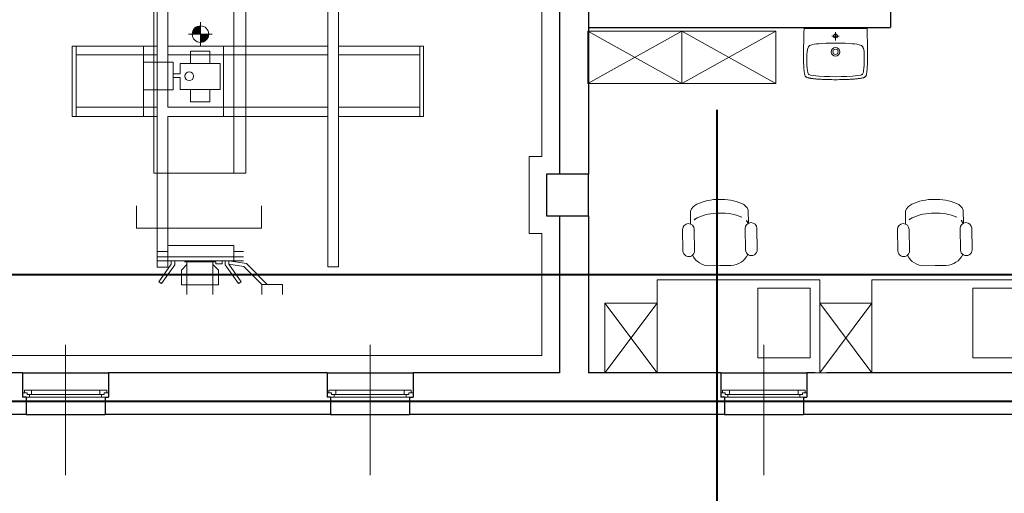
# Model space of a CAD drawing. Header units: millimetres. Extents: x 6612729504 to 6612744462, y 5733542327 to 5733549367.
# Tile 7 of 109: x 6612733059 to 6612733906, y 5733544045 to 5733544453. Entities that reach past the tile are written whole.
import ezdxf

# ---------------------------------------------------------------- set-up
doc = ezdxf.new("R2010")
doc.units = ezdxf.units.MM
doc.header["$MEASUREMENT"] = 0
for name, color, linetype in [('!!!!_SCIANY GRUBE', 7, 'Continuous'), ('_A TECHN._wyposazenie sanitariaty', 7, 'Continuous'), ('_ATECHN-MEBLE', 7, 'Continuous'), ('A_Stolarka_okna', 7, 'Continuous'), ('inw_STOLARKAOKIENNA', 7, 'Continuous'), ('inw_słupy STAL', 7, 'Continuous'), ('inw_WIDOK', 7, 'Continuous')]:
    doc.layers.add(name, color=color, linetype=linetype)

msp = doc.modelspace()

# ---------------------------------------------------------------- hatches: boundary and pattern name
at = {"layer": '_ATECHN-MEBLE', "linetype": 'Continuous', "lineweight": 30}
for points in [[(6612733214.524653, 5733544447.329898, 0.4142135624), (6612733207.427209, 5733544440.232454), (6612733214.524653, 5733544440.232454)], [(6612733221.622097, 5733544440.232454), (6612733214.524653, 5733544440.232454), (6612733214.524653, 5733544433.13501, 0.4142135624)]]:
    msp.add_hatch(color=252, dxfattribs=at).paths.add_polyline_path(points)

# ---------------------------------------------------------------- linework, layer by layer
at = {"layer": '!!!!_SCIANY GRUBE', "color": 252, "lineweight": 30}
for p, q in [((6612733808.480913, 5733544547.844683), (6612733808.480913, 5733544446.09392)), ((6612733523.516481, 5733544481.784864), (6612733523.516481, 5733544319.844682)), ((6612733548.516481, 5733544481.784864), (6612733548.516481, 5733544319.844682)), ((6612733548.516481, 5733544466.903114), (6612733548.516481, 5733544319.844682)), ((6612733548.516481, 5733544445.903114), (6612733808.480913, 5733544445.903114)), ((6612733523.516481, 5733544283.844682), (6612733523.516481, 5733544148.844682)), ((6612733523.516481, 5733544283.844682), (6612733523.516481, 5733544148.844682)), ((6612733548.516481, 5733544283.844682), (6612733548.516481, 5733544148.844682)), ((6612733548.516481, 5733544283.844682), (6612733548.516481, 5733544148.844682)), ((6612733061.51648, 5733544148.844682), (6612732962.51648, 5733544148.844682)), ((6612733061.51648, 5733544148.844682), (6612733061.51648, 5733544127.902629)), ((6612733323.51648, 5733544148.844682), (6612733135.51648, 5733544148.844682)), ((6612733168.51648, 5733544148.844682), (6612733135.51648, 5733544148.844682)), ((6612733135.51648, 5733544148.844682), (6612733135.51648, 5733544127.902629)), ((6612733323.51648, 5733544148.844682), (6612733323.51648, 5733544127.902629)), ((6612733523.516481, 5733544148.844682), (6612733397.51648, 5733544148.844682)), ((6612733397.51648, 5733544148.844682), (6612733397.51648, 5733544127.902629)), ((6612733523.516481, 5733544148.844682), (6612733510.891697, 5733544148.844682)), ((6612733662.516481, 5733544148.844682), (6612733548.516481, 5733544148.844682)), ((6612733662.516481, 5733544148.844682), (6612733548.516481, 5733544148.844682)), ((6612733662.516481, 5733544148.844682), (6612733662.516481, 5733544127.902629)), ((6612733662.516481, 5733544148.844682), (6612733662.516481, 5733544127.902629)), ((6612733743.097687, 5733544148.844682), (6612733736.516481, 5733544148.844682)), ((6612733743.097687, 5733544148.844682), (6612733736.516481, 5733544148.844682)), ((6612733736.516481, 5733544148.844682), (6612733736.516481, 5733544127.902629)), ((6612733743.516481, 5733544148.844682), (6612733736.516481, 5733544148.844682)), ((6612733743.516481, 5733544148.844682), (6612733736.516481, 5733544148.844682)), ((6612733736.516481, 5733544148.844682), (6612733736.516481, 5733544127.902629)), ((6612733924.516481, 5733544148.844682), (6612733753.516481, 5733544148.844682)), ((6612733064.51648, 5733544127.902629), (6612733061.51648, 5733544127.902629)), ((6612733064.51648, 5733544127.902629), (6612733064.51648, 5733544112.844682)), ((6612733132.51648, 5733544127.902629), (6612733132.51648, 5733544112.844682)), ((6612733132.51648, 5733544127.902629), (6612733135.51648, 5733544127.902629)), ((6612733326.51648, 5733544127.902629), (6612733323.51648, 5733544127.902629)), ((6612733326.51648, 5733544127.902629), (6612733326.51648, 5733544112.844682)), ((6612733394.51648, 5733544127.902629), (6612733394.51648, 5733544112.844682)), ((6612733394.51648, 5733544127.902629), (6612733397.51648, 5733544127.902629)), ((6612733665.516481, 5733544127.902629), (6612733662.516481, 5733544127.902629)), ((6612733665.516481, 5733544127.902629), (6612733662.516481, 5733544127.902629)), ((6612733665.516481, 5733544127.902629), (6612733665.516481, 5733544112.844682)), ((6612733665.516481, 5733544127.902629), (6612733665.516481, 5733544112.844682)), ((6612733733.516481, 5733544127.902629), (6612733733.516481, 5733544112.844682)), ((6612733733.516481, 5733544127.902629), (6612733736.516481, 5733544127.902629)), ((6612733733.516481, 5733544127.902629), (6612733733.516481, 5733544112.844682)), ((6612733733.516481, 5733544127.902629), (6612733736.516481, 5733544127.902629)), ((6612733064.51648, 5733544112.844682), (6612732912.51648, 5733544112.844682)), ((6612733326.51648, 5733544112.844682), (6612733132.51648, 5733544112.844682)), ((6612733665.516481, 5733544112.844682), (6612733394.51648, 5733544112.844682)), ((6612733665.516481, 5733544112.844682), (6612733510.891697, 5733544112.844682)), ((6612733743.097687, 5733544112.844682), (6612733733.516481, 5733544112.844682)), ((6612733927.516481, 5733544112.844682), (6612733733.516481, 5733544112.844682))]:
    msp.add_line(p, q, dxfattribs=at)
at = {"layer": '!!!!_SCIANY GRUBE', "color": 252, "lineweight": 30, "flags": 128}
msp.add_lwpolyline([(6612733512.516481, 5733544283.844682), (6612733548.516481, 5733544283.844682), (6612733548.516481, 5733544319.844682), (6612733512.516481, 5733544319.844682)], close=True, dxfattribs=at)
msp.add_lwpolyline([(6612733512.516481, 5733544283.844682), (6612733548.516481, 5733544283.844682), (6612733548.516481, 5733544319.844682), (6612733512.516481, 5733544319.844682)], close=True, dxfattribs=at)
msp.add_lwpolyline([(6612733512.516481, 5733544283.844682), (6612733548.516481, 5733544283.844682), (6612733548.516481, 5733544319.844682), (6612733512.516481, 5733544319.844682)], close=True, dxfattribs=at)
at = {"layer": '_A TECHN._wyposazenie sanitariaty', "color": 252, "lineweight": 18, "flags": 128}
for points in [[(6612733788.318462, 5733544445.033222), (6612733734.049012, 5733544445.033222), (6612733733.918557, 5733544440.963071), (6612733733.840169, 5733544437.649332), (6612733733.788102, 5733544434.8577), (6612733733.762068, 5733544432.483469), (6612733733.736034, 5733544430.422216), (6612733733.709714, 5733544428.569807), (6612733733.709714, 5733544426.89992), (6612733733.683681, 5733544425.386523), (6612733733.683681, 5733544421.525215), (6612733733.657646, 5733544420.429217), (6612733733.657646, 5733544419.385574), (6612733733.683681, 5733544418.394285), (6612733733.683681, 5733544416.567909), (6612733733.709714, 5733544416.15051)], [(6612733761.170664, 5733544434.879373), (6612733761.170664, 5733544442.014879)], [(6612733788.318348, 5733544445.033222), (6612733788.448804, 5733544440.963071), (6612733788.527191, 5733544437.649332), (6612733788.579259, 5733544434.8577), (6612733788.605293, 5733544432.483469), (6612733788.631327, 5733544430.422216), (6612733788.657647, 5733544428.569807), (6612733788.657647, 5733544425.386523), (6612733788.683681, 5733544422.725348)], [(6612733761.209771, 5733544432.561571), (6612733757.113586, 5733544432.535537), (6612733753.017115, 5733544432.405082), (6612733748.920929, 5733544432.170204), (6612733746.885711, 5733544432.013716), (6612733744.850778, 5733544431.778838), (6612733742.841593, 5733544431.465859), (6612733740.832694, 5733544431.048174), (6612733739.841118, 5733544430.761229), (6612733738.901896, 5733544430.369863), (6612733738.458463, 5733544430.082918), (6612733738.09313, 5733544429.74362), (6612733737.806185, 5733544429.32622), (6612733737.545275, 5733544428.882786), (6612733737.205976, 5733544427.917244), (6612733736.971099, 5733544426.925955), (6612733736.65812, 5733544424.890736), (6612733736.501632, 5733544422.855803), (6612733736.449277, 5733544421.81216), (6612733736.423244, 5733544421.290338), (6612733736.423244, 5733544418.289577), (6612733736.501632, 5733544415.889312), (6612733736.605767, 5733544413.462727), (6612733736.788576, 5733544411.062462), (6612733737.049486, 5733544408.662197), (6612733737.23201, 5733544407.461779), (6612733737.388499, 5733544406.887889), (6612733737.623376, 5733544406.313999), (6612733737.936641, 5733544405.818212), (6612733738.171232, 5733544405.609369), (6612733738.432142, 5733544405.452879), (6612733738.980284, 5733544405.218003), (6612733739.554173, 5733544405.03548), (6612733741.928405, 5733544404.61808), (6612733744.328957, 5733544404.330849), (6612733746.72922, 5733544404.122292), (6612733751.556071, 5733544403.809027), (6612733756.382921, 5733544403.652538), (6612733761.209771, 5733544403.60047)], [(6612733764.301593, 5733544438.536486), (6612733758.039734, 5733544438.536486)], [(6612733761.157417, 5733544432.561571), (6612733765.253603, 5733544432.535537), (6612733769.350075, 5733544432.405082), (6612733773.420226, 5733544432.170204), (6612733775.48148, 5733544432.013716), (6612733777.516412, 5733544431.778838), (6612733779.525597, 5733544431.465859), (6612733781.534495, 5733544431.048174), (6612733782.526072, 5733544430.761229), (6612733783.465293, 5733544430.369863), (6612733783.882693, 5733544430.082918), (6612733784.274059, 5733544429.74362), (6612733784.561004, 5733544429.32622), (6612733784.79588, 5733544428.882786), (6612733785.161213, 5733544427.917244), (6612733785.39609, 5733544426.925955), (6612733785.683034, 5733544424.890736), (6612733785.865559, 5733544422.855803), (6612733785.917912, 5733544421.81216), (6612733785.943946, 5733544421.290338), (6612733785.943946, 5733544420.716163)], [(6612733733.709714, 5733544416.150223), (6612733733.735747, 5733544414.924057), (6612733733.788102, 5733544413.567148)], [(6612733785.94406, 5733544420.716163), (6612733785.94406, 5733544418.289577), (6612733785.865672, 5733544415.889312), (6612733785.735217, 5733544413.462727), (6612733785.552694, 5733544411.062462), (6612733785.317817, 5733544408.662197), (6612733785.10926, 5733544407.461779), (6612733784.978805, 5733544406.887889), (6612733784.743927, 5733544406.313999), (6612733784.404629, 5733544405.818212), (6612733784.196073, 5733544405.609369), (6612733783.935161, 5733544405.452879), (6612733783.387019, 5733544405.218003), (6612733782.81313, 5733544405.03548), (6612733780.438899, 5733544404.61808), (6612733778.038348, 5733544404.330849), (6612733775.638083, 5733544404.122292), (6612733770.811232, 5733544403.809027), (6612733765.984383, 5733544403.652538), (6612733761.157532, 5733544403.60047)], [(6612733788.657532, 5733544416.150223), (6612733788.631498, 5733544414.924057), (6612733788.579144, 5733544413.567148), (6612733788.579144, 5733544413.489047), (6612733788.527077, 5733544412.367016), (6612733788.527077, 5733544412.314949), (6612733788.475009, 5733544411.688705)], [(6612733788.683623, 5733544422.725348), (6612733788.683623, 5733544417.455063), (6612733788.65759, 5733544416.567909), (6612733788.65759, 5733544416.15051)], [(6612733733.735747, 5733544414.924057), (6612733733.709714, 5733544414.924057)], [(6612733733.787816, 5733544413.567435), (6612733733.787816, 5733544413.489047)], [(6612733733.788102, 5733544413.489047), (6612733733.840169, 5733544412.367016), (6612733733.840169, 5733544412.314949), (6612733733.866203, 5733544411.688705), (6612733733.944591, 5733544410.775517), (6612733733.996659, 5733544409.914398), (6612733734.075047, 5733544409.105631), (6612733734.153148, 5733544408.348932), (6612733734.231535, 5733544407.618554), (6612733734.335957, 5733544406.940243), (6612733734.414059, 5733544406.313999), (6612733734.544514, 5733544405.71379), (6612733734.648935, 5733544405.296391)], [(6612733788.474895, 5733544411.688705), (6612733788.422828, 5733544410.775517), (6612733788.370473, 5733544409.914398), (6612733788.292372, 5733544409.105631), (6612733788.213984, 5733544408.348932), (6612733788.135596, 5733544407.618554), (6612733788.031462, 5733544406.940243), (6612733787.953073, 5733544406.313999), (6612733787.822618, 5733544405.71379), (6612733787.692163, 5733544405.296391)], [(6612733788.631498, 5733544414.924057), (6612733788.605465, 5733544414.924057)], [(6612733734.596868, 5733544405.479199), (6612733734.622902, 5733544405.374778), (6612733734.67497, 5733544405.270356), (6612733734.805425, 5733544404.87899), (6612733734.961914, 5733544404.487624), (6612733735.144724, 5733544404.174645), (6612733735.327247, 5733544403.861381), (6612733735.562124, 5733544403.60047), (6612733735.823034, 5733544403.391912), (6612733736.136013, 5733544403.183069), (6612733736.475311, 5733544403.026581), (6612733736.840643, 5733544402.870091), (6612733737.23201, 5733544402.739636), (6612733738.066811, 5733544402.530793), (6612733738.536564, 5733544402.426372), (6612733739.006031, 5733544402.34827), (6612733739.50182, 5733544402.243849), (6612733740.023642, 5733544402.165461), (6612733740.545464, 5733544402.087358), (6612733741.641174, 5733544401.930583), (6612733742.241383, 5733544401.878516), (6612733742.841593, 5733544401.800128), (6612733743.46755, 5733544401.74806), (6612733744.119826, 5733544401.669673), (6612733744.798424, 5733544401.617605), (6612733745.502769, 5733544401.565537), (6612733746.259467, 5733544401.513184), (6612733747.016166, 5733544401.461116), (6612733747.850965, 5733544401.408762), (6612733748.712086, 5733544401.382729), (6612733749.598954, 5733544401.33066), (6612733750.564495, 5733544401.278307), (6612733751.582106, 5733544401.226238), (6612733752.651782, 5733544401.200205), (6612733753.825881, 5733544401.147851), (6612733755.052047, 5733544401.121817), (6612733756.408955, 5733544401.095783), (6612733757.843965, 5733544401.06975), (6612733759.461497, 5733544401.043715), (6612733761.183452, 5733544401.043715)], [(6612733787.692163, 5733544405.270356), (6612733787.561707, 5733544404.87899), (6612733787.405218, 5733544404.487624), (6612733787.222408, 5733544404.174645), (6612733787.039886, 5733544403.861381), (6612733786.805008, 5733544403.60047), (6612733786.518064, 5733544403.391912), (6612733786.231119, 5733544403.183069), (6612733785.891821, 5733544403.026581), (6612733785.526487, 5733544402.870091), (6612733785.135121, 5733544402.739636), (6612733784.717722, 5733544402.635215), (6612733784.274288, 5733544402.530793), (6612733783.830568, 5733544402.426372), (6612733783.361099, 5733544402.34827), (6612733782.865312, 5733544402.243849), (6612733782.343491, 5733544402.165461), (6612733781.821669, 5733544402.087358), (6612733780.725958, 5733544401.930583), (6612733780.125749, 5733544401.878516), (6612733779.525539, 5733544401.800128), (6612733778.899582, 5733544401.74806), (6612733778.247306, 5733544401.669673), (6612733777.568708, 5733544401.617605), (6612733776.864364, 5733544401.565537), (6612733776.107665, 5733544401.513184), (6612733775.324933, 5733544401.461116), (6612733774.516167, 5733544401.408762), (6612733773.655046, 5733544401.382729), (6612733772.768178, 5733544401.33066), (6612733771.802637, 5733544401.278307), (6612733770.785027, 5733544401.226238), (6612733769.71535, 5733544401.200205), (6612733768.541251, 5733544401.147851), (6612733767.315084, 5733544401.121817), (6612733765.958177, 5733544401.095783), (6612733764.497133, 5733544401.06975), (6612733762.905634, 5733544401.043715), (6612733761.183681, 5733544401.043715)], [(6612733787.718253, 5733544405.374778), (6612733787.69222, 5733544405.270356)], [(6612733787.71831, 5733544405.374492), (6612733787.770379, 5733544405.478913)]]:
    msp.add_lwpolyline(points, dxfattribs=at)
at = {"layer": '_A TECHN._wyposazenie sanitariaty', "color": 252, "lineweight": 18}
for centre, radius in [((6612733761.170664, 5733544438.536486), 1.748059), ((6612733761.170664, 5733544425.047368), 3.691874), ((6612733761.172323, 5733544425.047225), 2.296058)]:
    msp.add_circle(centre, radius, dxfattribs=at)
at = {"layer": '_ATECHN-MEBLE', "color": 252, "lineweight": 18}
for p, q in [((6612733177.410877, 5733544239.697989), (6612733177.410877, 5733544634.892706)), ((6612733186.4493, 5733544634.892706), (6612733186.4493, 5733544377.484286)), ((6612733214.524653, 5733544430.050154), (6612733214.524653, 5733544450.414755)), ((6612733547.885012, 5733544397.665717), (6612733628.902203, 5733544442.665106)), ((6612733628.902203, 5733544397.665717), (6612733547.885012, 5733544442.665106)), ((6612733628.742332, 5733544397.665717), (6612733709.759521, 5733544442.665106)), ((6612733709.759521, 5733544397.665717), (6612733628.742332, 5733544442.665106)), ((6612733224.706954, 5733544440.232454), (6612733204.342352, 5733544440.232454)), ((6612733104.101064, 5733544369.354182), (6612733104.101064, 5733544429.814167)), ((6612733177.410877, 5733544429.814167), (6612733104.101064, 5733544429.814167)), ((6612733107.444583, 5733544369.354182), (6612733107.444583, 5733544429.814167)), ((6612733165.605805, 5733544369.354182), (6612733165.605805, 5733544429.814167)), ((6612733324.211967, 5733544429.814167), (6612733186.4493, 5733544429.814167)), ((6612733205.872808, 5733544415.063014), (6612733205.872808, 5733544425.70202)), ((6612733222.497364, 5733544425.70202), (6612733205.872808, 5733544425.70202)), ((6612733222.497364, 5733544415.063014), (6612733222.497364, 5733544425.70202)), ((6612733234.258921, 5733544369.354182), (6612733234.258921, 5733544429.814167)), ((6612733333.260115, 5733544429.814167), (6612733333.232455, 5733544429.814167)), ((6612733403.252415, 5733544369.354182), (6612733403.252415, 5733544429.814167)), ((6612733406.593841, 5733544369.354182), (6612733406.593841, 5733544429.814167)), ((6612733177.410877, 5733544422.293341), (6612733107.444583, 5733544422.293341)), ((6612733324.211967, 5733544422.293341), (6612733186.4493, 5733544422.293341)), ((6612733403.252415, 5733544422.293341), (6612733333.232455, 5733544422.293341)), ((6612733197.067333, 5733544405.99535), (6612733197.067333, 5733544415.063014)), ((6612733197.067333, 5733544415.063014), (6612733231.419018, 5733544415.063014)), ((6612733231.419018, 5733544415.063014), (6612733231.419018, 5733544392.583097)), ((6612733190.993807, 5733544405.99535), (6612733197.067333, 5733544405.99535)), ((6612733190.993807, 5733544402.886112), (6612733197.067333, 5733544402.886112)), ((6612733197.067333, 5733544402.886112), (6612733197.067333, 5733544392.583097)), ((6612733231.419018, 5733544392.583097), (6612733197.067333, 5733544392.583097)), ((6612733205.872808, 5733544392.583097), (6612733205.872808, 5733544381.944092)), ((6612733222.497364, 5733544392.583097), (6612733222.497364, 5733544381.944092)), ((6612733222.497364, 5733544381.944092), (6612733205.872808, 5733544381.944092)), ((6612733177.410877, 5733544377.484286), (6612733107.444583, 5733544377.484286)), ((6612733324.211967, 5733544377.447635), (6612733186.4493, 5733544377.447635)), ((6612733403.252415, 5733544377.447635), (6612733333.232455, 5733544377.447635)), ((6612733177.410877, 5733544369.354182), (6612733104.101064, 5733544369.354182)), ((6612733324.211967, 5733544369.354182), (6612733186.4493, 5733544369.354182)), ((6612733186.4493, 5733544369.354182), (6612733186.4493, 5733544239.697989)), ((6612733333.260115, 5733544369.354182), (6612733333.232455, 5733544369.354182)), ((6612733685.99331, 5733544288.821145), (6612733686.372716, 5733544277.638392)), ((6612733870.992699, 5733544288.821145), (6612733871.372105, 5733544277.638392)), ((6612733636.44795, 5733544288.00279), (6612733636.438068, 5733544276.813607)), ((6612733821.447339, 5733544288.00279), (6612733821.437456, 5733544276.813607)), ((6612733629.843981, 5733544253.726273), (6612733629.540426, 5733544272.104258)), ((6612733639.839377, 5733544253.89137), (6612733639.535823, 5733544272.269354)), ((6612733683.730282, 5733544254.616329), (6612733683.426727, 5733544272.994313)), ((6612733693.725679, 5733544254.781425), (6612733693.422125, 5733544273.15941)), ((6612733814.843369, 5733544253.726273), (6612733814.539815, 5733544272.104258)), ((6612733824.838766, 5733544253.89137), (6612733824.535212, 5733544272.269354)), ((6612733868.729671, 5733544254.616329), (6612733868.426116, 5733544272.994313)), ((6612733878.725067, 5733544254.781425), (6612733878.421513, 5733544273.15941)), ((6612733186.4493, 5733544245.314326), (6612733186.4493, 5733544258.36373)), ((6612733186.4493, 5733544258.36373), (6612733243.322267, 5733544258.36373)), ((6612733243.322267, 5733544258.36373), (6612733243.322267, 5733544245.314326)), ((6612733186.4493, 5733544248.624537), (6612733251.584078, 5733544248.624537)), ((6612733243.322267, 5733544253.091324), (6612733251.584078, 5733544253.091324)), ((6612733186.4493, 5733544239.697989), (6612733177.410877, 5733544239.697989)), ((6612733202.885979, 5733544245.314326), (6612733186.4493, 5733544245.314326)), ((6612733186.4493, 5733544245.314326), (6612733186.4993, 5733544245.314326)), ((6612733225.322424, 5733544245.314326), (6612733202.885979, 5733544245.314326)), ((6612733202.885979, 5733544245.314326), (6612733202.885979, 5733544216.174861)), ((6612733225.322424, 5733544216.301548), (6612733225.322424, 5733544245.314326)), ((6612733225.322424, 5733544245.314326), (6612733243.322267, 5733544245.314326)), ((6612733235.690046, 5733544241.88903), (6612733235.690046, 5733544245.314326)), ((6612733254.081056, 5733544242.824696), (6612733238.833725, 5733544245.307508)), ((6612733252.010853, 5733544240.192192), (6612733238.834792, 5733544242.337728)), ((6612733243.322267, 5733544245.314326), (6612733251.584078, 5733544245.314326)), ((6612733267.294116, 5733544224.916551), (6612733252.010853, 5733544240.192192)), ((6612733271.998135, 5733544224.916551), (6612733254.081056, 5733544242.824696)), ((6612733662.001089, 5733544241.160978), (6612733652.756193, 5733544241.008278)), ((6612733662.001089, 5733544241.160978), (6612733671.245984, 5733544241.31368)), ((6612733847.000477, 5733544241.160978), (6612733837.755582, 5733544241.008278)), ((6612733847.000477, 5733544241.160978), (6612733856.245373, 5733544241.31368)), ((6612733285.040462, 5733544224.916551), (6612733267.294116, 5733544224.916551)), ((6612733267.294116, 5733544224.916551), (6612733267.294116, 5733544216.174704)), ((6612733285.040462, 5733544216.174704), (6612733285.040462, 5733544224.916551)), ((6612733607.517705, 5733544148.844682), (6612733562.518316, 5733544208.861872)), ((6612733607.517705, 5733544208.861872), (6612733562.518316, 5733544148.844682)), ((6612733792.517094, 5733544148.844682), (6612733747.517705, 5733544208.861872)), ((6612733792.517094, 5733544208.861872), (6612733747.517705, 5733544148.844682))]:
    msp.add_line(p, q, dxfattribs=at)
at = {"layer": '_ATECHN-MEBLE', "color": 252, "lineweight": 18, "flags": 128}
for points in [[(6612733007.51648, 5733544864.844683), (6612732963.51648, 5733544864.844683), (6612732963.51648, 5733544822.844683), (6612732963.51648, 5733544298.844682), (6612732977.51648, 5733544298.844682), (6612732977.51648, 5733544163.844682), (6612733508.516481, 5733544163.844682), (6612733508.516481, 5733544268.844682), (6612733497.516481, 5733544268.844682), (6612733497.516481, 5733544334.844682), (6612733508.516481, 5733544334.844682), (6612733508.516481, 5733544864.844683)], [(6612733333.232455, 5733544239.904552), (6612733324.211967, 5733544239.904552), (6612733324.211967, 5733544634.893827), (6612733333.232455, 5733544634.893827)], [(6612733253.628511, 5733544320.62384), (6612733174.466077, 5733544320.62384), (6612733174.466077, 5733544560.580429), (6612733253.628511, 5733544560.580429)], [(6612733547.885012, 5733544442.665106), (6612733547.885012, 5733544397.665717), (6612733628.902203, 5733544397.665717), (6612733628.902203, 5733544442.665106)], [(6612733628.742332, 5733544442.665106), (6612733628.742332, 5733544397.665717), (6612733709.759521, 5733544397.665717), (6612733709.759521, 5733544442.665106)], [(6612733607.517705, 5733544148.844682), (6612733607.517705, 5733544228.844682), (6612733747.517705, 5733544228.844682), (6612733747.517705, 5733544148.844682)], [(6612733739.34987, 5733544161.74192), (6612733694.34987, 5733544161.74192), (6612733694.34987, 5733544221.74192), (6612733739.34987, 5733544221.74192)], [(6612733792.517094, 5733544148.844682), (6612733792.517094, 5733544228.844682), (6612733932.517094, 5733544228.844682), (6612733932.517094, 5733544148.844682)], [(6612733924.349258, 5733544161.74192), (6612733879.349258, 5733544161.74192), (6612733879.349258, 5733544221.74192), (6612733924.349258, 5733544221.74192)], [(6612733562.518316, 5733544148.844682), (6612733607.517705, 5733544148.844682), (6612733607.517705, 5733544208.861872), (6612733562.518316, 5733544208.861872)], [(6612733747.517705, 5733544148.844682), (6612733792.517094, 5733544148.844682), (6612733792.517094, 5733544208.861872), (6612733747.517705, 5733544208.861872)]]:
    msp.add_lwpolyline(points, close=True, dxfattribs=at)
for points in [[(6612733243.356242, 5733544320.62384), (6612733243.356242, 5733544560.580429)], [(6612733788.318462, 5733544445.033222), (6612733734.049012, 5733544445.033222), (6612733733.918557, 5733544440.963071), (6612733733.840169, 5733544437.649332), (6612733733.788102, 5733544434.8577), (6612733733.762068, 5733544432.483469), (6612733733.736034, 5733544430.422216), (6612733733.709714, 5733544428.569807), (6612733733.709714, 5733544426.89992), (6612733733.683681, 5733544425.386523), (6612733733.683681, 5733544421.525215), (6612733733.657646, 5733544420.429217), (6612733733.657646, 5733544419.385574), (6612733733.683681, 5733544418.394285), (6612733733.683681, 5733544416.567909), (6612733733.709714, 5733544416.15051)], [(6612733761.170664, 5733544434.879373), (6612733761.170664, 5733544442.014879)], [(6612733788.318348, 5733544445.033222), (6612733788.448804, 5733544440.963071), (6612733788.527191, 5733544437.649332), (6612733788.579259, 5733544434.8577), (6612733788.605293, 5733544432.483469), (6612733788.631327, 5733544430.422216), (6612733788.657647, 5733544428.569807), (6612733788.657647, 5733544425.386523), (6612733788.683681, 5733544422.725348)], [(6612733761.209771, 5733544432.561571), (6612733757.113586, 5733544432.535537), (6612733753.017115, 5733544432.405082), (6612733748.920929, 5733544432.170204), (6612733746.885711, 5733544432.013716), (6612733744.850778, 5733544431.778838), (6612733742.841593, 5733544431.465859), (6612733740.832694, 5733544431.048174), (6612733739.841118, 5733544430.761229), (6612733738.901896, 5733544430.369863), (6612733738.458463, 5733544430.082918), (6612733738.09313, 5733544429.74362), (6612733737.806185, 5733544429.32622), (6612733737.545275, 5733544428.882786), (6612733737.205976, 5733544427.917244), (6612733736.971099, 5733544426.925955), (6612733736.65812, 5733544424.890736), (6612733736.501632, 5733544422.855803), (6612733736.449277, 5733544421.81216), (6612733736.423244, 5733544421.290338), (6612733736.423244, 5733544418.289577), (6612733736.501632, 5733544415.889312), (6612733736.605767, 5733544413.462727), (6612733736.788576, 5733544411.062462), (6612733737.049486, 5733544408.662197), (6612733737.23201, 5733544407.461779), (6612733737.388499, 5733544406.887889), (6612733737.623376, 5733544406.313999), (6612733737.936641, 5733544405.818212), (6612733738.171232, 5733544405.609369), (6612733738.432142, 5733544405.452879), (6612733738.980284, 5733544405.218003), (6612733739.554173, 5733544405.03548), (6612733741.928405, 5733544404.61808), (6612733744.328957, 5733544404.330849), (6612733746.72922, 5733544404.122292), (6612733751.556071, 5733544403.809027), (6612733756.382921, 5733544403.652538), (6612733761.209771, 5733544403.60047)], [(6612733764.301593, 5733544438.536486), (6612733758.039734, 5733544438.536486)], [(6612733761.157417, 5733544432.561571), (6612733765.253603, 5733544432.535537), (6612733769.350075, 5733544432.405082), (6612733773.420226, 5733544432.170204), (6612733775.48148, 5733544432.013716), (6612733777.516412, 5733544431.778838), (6612733779.525597, 5733544431.465859), (6612733781.534495, 5733544431.048174), (6612733782.526072, 5733544430.761229), (6612733783.465293, 5733544430.369863), (6612733783.882693, 5733544430.082918), (6612733784.274059, 5733544429.74362), (6612733784.561004, 5733544429.32622), (6612733784.79588, 5733544428.882786), (6612733785.161213, 5733544427.917244), (6612733785.39609, 5733544426.925955), (6612733785.683034, 5733544424.890736), (6612733785.865559, 5733544422.855803), (6612733785.917912, 5733544421.81216), (6612733785.943946, 5733544421.290338), (6612733785.943946, 5733544420.716163)], [(6612733406.593841, 5733544429.814167), (6612733333.260115, 5733544429.814167)], [(6612733165.605805, 5733544392.433424), (6612733190.993807, 5733544392.433424), (6612733190.993807, 5733544416.243797), (6612733165.605805, 5733544416.243797)], [(6612733733.709714, 5733544416.150223), (6612733733.735747, 5733544414.924057), (6612733733.788102, 5733544413.567148)], [(6612733785.94406, 5733544420.716163), (6612733785.94406, 5733544418.289577), (6612733785.865672, 5733544415.889312), (6612733785.735217, 5733544413.462727), (6612733785.552694, 5733544411.062462), (6612733785.317817, 5733544408.662197), (6612733785.10926, 5733544407.461779), (6612733784.978805, 5733544406.887889), (6612733784.743927, 5733544406.313999), (6612733784.404629, 5733544405.818212), (6612733784.196073, 5733544405.609369), (6612733783.935161, 5733544405.452879), (6612733783.387019, 5733544405.218003), (6612733782.81313, 5733544405.03548), (6612733780.438899, 5733544404.61808), (6612733778.038348, 5733544404.330849), (6612733775.638083, 5733544404.122292), (6612733770.811232, 5733544403.809027), (6612733765.984383, 5733544403.652538), (6612733761.157532, 5733544403.60047)], [(6612733788.657532, 5733544416.150223), (6612733788.631498, 5733544414.924057), (6612733788.579144, 5733544413.567148), (6612733788.579144, 5733544413.489047), (6612733788.527077, 5733544412.367016), (6612733788.527077, 5733544412.314949), (6612733788.475009, 5733544411.688705)], [(6612733788.683623, 5733544422.725348), (6612733788.683623, 5733544417.455063), (6612733788.65759, 5733544416.567909), (6612733788.65759, 5733544416.15051)], [(6612733733.735747, 5733544414.924057), (6612733733.709714, 5733544414.924057)], [(6612733733.787816, 5733544413.567435), (6612733733.787816, 5733544413.489047)], [(6612733733.788102, 5733544413.489047), (6612733733.840169, 5733544412.367016), (6612733733.840169, 5733544412.314949), (6612733733.866203, 5733544411.688705), (6612733733.944591, 5733544410.775517), (6612733733.996659, 5733544409.914398), (6612733734.075047, 5733544409.105631), (6612733734.153148, 5733544408.348932), (6612733734.231535, 5733544407.618554), (6612733734.335957, 5733544406.940243), (6612733734.414059, 5733544406.313999), (6612733734.544514, 5733544405.71379), (6612733734.648935, 5733544405.296391)], [(6612733788.474895, 5733544411.688705), (6612733788.422828, 5733544410.775517), (6612733788.370473, 5733544409.914398), (6612733788.292372, 5733544409.105631), (6612733788.213984, 5733544408.348932), (6612733788.135596, 5733544407.618554), (6612733788.031462, 5733544406.940243), (6612733787.953073, 5733544406.313999), (6612733787.822618, 5733544405.71379), (6612733787.692163, 5733544405.296391)], [(6612733788.631498, 5733544414.924057), (6612733788.605465, 5733544414.924057)], [(6612733734.596868, 5733544405.479199), (6612733734.622902, 5733544405.374778), (6612733734.67497, 5733544405.270356), (6612733734.805425, 5733544404.87899), (6612733734.961914, 5733544404.487624), (6612733735.144724, 5733544404.174645), (6612733735.327247, 5733544403.861381), (6612733735.562124, 5733544403.60047), (6612733735.823034, 5733544403.391912), (6612733736.136013, 5733544403.183069), (6612733736.475311, 5733544403.026581), (6612733736.840643, 5733544402.870091), (6612733737.23201, 5733544402.739636), (6612733738.066811, 5733544402.530793), (6612733738.536564, 5733544402.426372), (6612733739.006031, 5733544402.34827), (6612733739.50182, 5733544402.243849), (6612733740.023642, 5733544402.165461), (6612733740.545464, 5733544402.087358), (6612733741.641174, 5733544401.930583), (6612733742.241383, 5733544401.878516), (6612733742.841593, 5733544401.800128), (6612733743.46755, 5733544401.74806), (6612733744.119826, 5733544401.669673), (6612733744.798424, 5733544401.617605), (6612733745.502769, 5733544401.565537), (6612733746.259467, 5733544401.513184), (6612733747.016166, 5733544401.461116), (6612733747.850965, 5733544401.408762), (6612733748.712086, 5733544401.382729), (6612733749.598954, 5733544401.33066), (6612733750.564495, 5733544401.278307), (6612733751.582106, 5733544401.226238), (6612733752.651782, 5733544401.200205), (6612733753.825881, 5733544401.147851), (6612733755.052047, 5733544401.121817), (6612733756.408955, 5733544401.095783), (6612733757.843965, 5733544401.06975), (6612733759.461497, 5733544401.043715), (6612733761.183452, 5733544401.043715)], [(6612733787.692163, 5733544405.270356), (6612733787.561707, 5733544404.87899), (6612733787.405218, 5733544404.487624), (6612733787.222408, 5733544404.174645), (6612733787.039886, 5733544403.861381), (6612733786.805008, 5733544403.60047), (6612733786.518064, 5733544403.391912), (6612733786.231119, 5733544403.183069), (6612733785.891821, 5733544403.026581), (6612733785.526487, 5733544402.870091), (6612733785.135121, 5733544402.739636), (6612733784.717722, 5733544402.635215), (6612733784.274288, 5733544402.530793), (6612733783.830568, 5733544402.426372), (6612733783.361099, 5733544402.34827), (6612733782.865312, 5733544402.243849), (6612733782.343491, 5733544402.165461), (6612733781.821669, 5733544402.087358), (6612733780.725958, 5733544401.930583), (6612733780.125749, 5733544401.878516), (6612733779.525539, 5733544401.800128), (6612733778.899582, 5733544401.74806), (6612733778.247306, 5733544401.669673), (6612733777.568708, 5733544401.617605), (6612733776.864364, 5733544401.565537), (6612733776.107665, 5733544401.513184), (6612733775.324933, 5733544401.461116), (6612733774.516167, 5733544401.408762), (6612733773.655046, 5733544401.382729), (6612733772.768178, 5733544401.33066), (6612733771.802637, 5733544401.278307), (6612733770.785027, 5733544401.226238), (6612733769.71535, 5733544401.200205), (6612733768.541251, 5733544401.147851), (6612733767.315084, 5733544401.121817), (6612733765.958177, 5733544401.095783), (6612733764.497133, 5733544401.06975), (6612733762.905634, 5733544401.043715), (6612733761.183681, 5733544401.043715)], [(6612733787.718253, 5733544405.374778), (6612733787.69222, 5733544405.270356)], [(6612733787.71831, 5733544405.374492), (6612733787.770379, 5733544405.478913)], [(6612733406.593841, 5733544369.354182), (6612733333.260115, 5733544369.354182)], [(6612733267.227685, 5733544292.570921), (6612733267.227685, 5733544273.163543), (6612733159.450414, 5733544273.163543), (6612733159.450414, 5733544292.570921)], [(6612733186.4493, 5733544253.091324), (6612733177.410877, 5733544253.091324)], [(6612733186.4493, 5733544248.624537), (6612733177.410877, 5733544248.624537)], [(6612733186.4493, 5733544245.314326), (6612733177.410877, 5733544245.314326)], [(6612733189.381666, 5733544245.314326), (6612733189.381666, 5733544242.339221), (6612733178.589942, 5733544227.238707), (6612733180.883795, 5733544225.599382), (6612733192.525345, 5733544241.88903), (6612733192.525345, 5733544245.314326)], [(6612733229.939537, 5733544224.674097), (6612733198.275854, 5733544224.674097), (6612733198.275854, 5733544237.09932), (6612733202.885979, 5733544241.939738)], [(6612733233.155572, 5733544245.314326), (6612733233.155572, 5733544242.565876), (6612733227.80385, 5733544242.565876), (6612733227.80385, 5733544244.438006), (6612733200.978304, 5733544244.438006), (6612733200.978304, 5733544245.314326)], [(6612733229.939537, 5733544224.674097), (6612733229.939537, 5733544237.09932), (6612733225.322424, 5733544241.947076)], [(6612733238.833725, 5733544245.314326), (6612733238.833725, 5733544242.339221), (6612733249.625449, 5733544227.238707), (6612733247.331596, 5733544225.599382), (6612733235.690046, 5733544241.88903), (6612733235.690046, 5733544245.314326)]]:
    msp.add_lwpolyline(points, dxfattribs=at)
at = {"layer": '_ATECHN-MEBLE', "color": 252, "lineweight": 18}
for centre, radius in [((6612733214.524653, 5733544440.232454), 7.097444), ((6612733761.170664, 5733544438.536486), 1.748059), ((6612733761.170664, 5733544425.047368), 3.691874), ((6612733761.172323, 5733544425.047225), 2.296058), ((6612733204.904262, 5733544403.990597), 3.783205)]:
    msp.add_circle(centre, radius, dxfattribs=at)
for centre, radius, start, end in [((6612733660.341004, 5733544254.043599), 43.986367, 89.001652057, 114.851810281), ((6612733663.234812, 5733544254.091397), 43.986367, 67.040976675, 92.891219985), ((6612733845.340393, 5733544254.043599), 43.986367, 89.001652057, 114.851810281), ((6612733848.2342, 5733544254.091397), 43.986367, 67.040976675, 92.891219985), ((6612733646.150492, 5733544284.603994), 10.287759, 114.613671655, 160.709180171), ((6612733676.408309, 5733544285.103771), 10.287759, 21.183056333, 67.278753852), ((6612733831.14988, 5733544284.603994), 10.287759, 114.613671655, 160.709180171), ((6612733861.407697, 5733544285.103771), 10.287759, 21.183056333, 67.278753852), ((6612733646.346105, 5733544272.761073), 10.287759, 114.613671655, 157.875823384), ((6612733660.536617, 5733544242.200678), 43.986367, 89.001652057, 114.851810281), ((6612733663.430424, 5733544242.248476), 43.986367, 67.040976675, 92.891219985), ((6612733676.603922, 5733544273.26085), 10.287759, 24.016471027, 67.278753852), ((6612733831.345493, 5733544272.761073), 10.287759, 114.613671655, 157.875823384), ((6612733845.536006, 5733544242.200678), 43.986367, 89.001652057, 114.851810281), ((6612733848.429812, 5733544242.248476), 43.986367, 67.040976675, 92.891219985), ((6612733861.60331, 5733544273.26085), 10.287759, 24.016471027, 67.278753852), ((6612733634.538124, 5733544272.186806), 5.002324, 0.946436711, 180.946436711), ((6612733688.424426, 5733544273.076861), 5.002324, 0.946436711, 180.946436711), ((6612733819.537513, 5733544272.186806), 5.002324, 0.946436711, 180.946436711), ((6612733873.423815, 5733544273.076861), 5.002324, 0.946436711, 180.946436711), ((6612733688.727981, 5733544254.698877), 5.002324, 180.946436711, 0.946436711), ((6612733873.727369, 5733544254.698877), 5.002324, 180.946436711, 0.946436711), ((6612733634.841679, 5733544253.808822), 5.002324, 180.946436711, 0.946436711), ((6612733652.489274, 5733544257.168237), 16.162163, 206.486366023, 270.946436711), ((6612733670.979065, 5733544257.473638), 16.162163, 270.946436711, 335.406135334), ((6612733819.841067, 5733544253.808822), 5.002324, 180.946436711, 0.946436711), ((6612733837.488663, 5733544257.168237), 16.162163, 206.486366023, 270.946436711), ((6612733855.978454, 5733544257.473638), 16.162163, 270.946436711, 335.406135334)]:
    msp.add_arc(centre, radius, start, end, dxfattribs=at)
at = {"layer": 'A_Stolarka_okna', "color": 252, "lineweight": 20}
for p, q in [((6612733098.51648, 5733544173.026764), (6612733098.51648, 5733544060.884551)), ((6612733360.51648, 5733544173.026764), (6612733360.51648, 5733544060.884551)), ((6612733699.516481, 5733544173.026764), (6612733699.516481, 5733544060.884551))]:
    msp.add_line(p, q, dxfattribs=at)
at = {"layer": 'inw_STOLARKAOKIENNA', "color": 252, "lineweight": 18}
for p, q in [((6612733067.51648, 5733544127.902629), (6612733129.51648, 5733544127.902629)), ((6612733069.01648, 5733544133.902629), (6612733128.01648, 5733544133.902629)), ((6612733069.01648, 5733544130.152629), (6612733128.01648, 5733544130.152629)), ((6612733329.51648, 5733544127.902629), (6612733391.51648, 5733544127.902629)), ((6612733331.01648, 5733544133.902629), (6612733390.01648, 5733544133.902629)), ((6612733331.01648, 5733544130.152629), (6612733390.01648, 5733544130.152629)), ((6612733668.516481, 5733544127.902629), (6612733730.516481, 5733544127.902629)), ((6612733668.516481, 5733544127.902629), (6612733730.516481, 5733544127.902629)), ((6612733670.016481, 5733544133.902629), (6612733729.016481, 5733544133.902629)), ((6612733670.016481, 5733544133.902629), (6612733729.016481, 5733544133.902629)), ((6612733670.016481, 5733544130.152629), (6612733729.016481, 5733544130.152629)), ((6612733670.016481, 5733544130.152629), (6612733729.016481, 5733544130.152629))]:
    msp.add_line(p, q, dxfattribs=at)
at = {"layer": 'inw_STOLARKAOKIENNA', "color": 252, "lineweight": 18, "flags": 128}
for points in [[(6612733061.51648, 5733544127.902629), (6612733067.51648, 5733544127.902629), (6612733067.51648, 5733544130.152629), (6612733065.26648, 5733544130.152629), (6612733065.26648, 5733544131.652629), (6612733061.51648, 5733544131.652629)], [(6612733063.01648, 5733544131.652629), (6612733065.26648, 5733544131.652629), (6612733065.26648, 5733544130.152629), (6612733069.01648, 5733544130.152629), (6612733069.01648, 5733544133.902629), (6612733063.01648, 5733544133.902629)], [(6612733134.01648, 5733544131.652629), (6612733131.76648, 5733544131.652629), (6612733131.76648, 5733544130.152629), (6612733128.01648, 5733544130.152629), (6612733128.01648, 5733544133.902629), (6612733134.01648, 5733544133.902629)], [(6612733135.51648, 5733544127.902629), (6612733129.51648, 5733544127.902629), (6612733129.51648, 5733544130.152629), (6612733131.76648, 5733544130.152629), (6612733131.76648, 5733544131.652629), (6612733135.51648, 5733544131.652629)], [(6612733323.51648, 5733544127.902629), (6612733329.51648, 5733544127.902629), (6612733329.51648, 5733544130.152629), (6612733327.26648, 5733544130.152629), (6612733327.26648, 5733544131.652629), (6612733323.51648, 5733544131.652629)], [(6612733325.01648, 5733544131.652629), (6612733327.26648, 5733544131.652629), (6612733327.26648, 5733544130.152629), (6612733331.01648, 5733544130.152629), (6612733331.01648, 5733544133.902629), (6612733325.01648, 5733544133.902629)], [(6612733396.01648, 5733544131.652629), (6612733393.76648, 5733544131.652629), (6612733393.76648, 5733544130.152629), (6612733390.01648, 5733544130.152629), (6612733390.01648, 5733544133.902629), (6612733396.01648, 5733544133.902629)], [(6612733397.51648, 5733544127.902629), (6612733391.51648, 5733544127.902629), (6612733391.51648, 5733544130.152629), (6612733393.76648, 5733544130.152629), (6612733393.76648, 5733544131.652629), (6612733397.51648, 5733544131.652629)], [(6612733662.516481, 5733544127.902629), (6612733668.516481, 5733544127.902629), (6612733668.516481, 5733544130.152629), (6612733666.266481, 5733544130.152629), (6612733666.266481, 5733544131.652629), (6612733662.516481, 5733544131.652629)], [(6612733662.516481, 5733544127.902629), (6612733668.516481, 5733544127.902629), (6612733668.516481, 5733544130.152629), (6612733666.266481, 5733544130.152629), (6612733666.266481, 5733544131.652629), (6612733662.516481, 5733544131.652629)], [(6612733664.016481, 5733544131.652629), (6612733666.266481, 5733544131.652629), (6612733666.266481, 5733544130.152629), (6612733670.016481, 5733544130.152629), (6612733670.016481, 5733544133.902629), (6612733664.016481, 5733544133.902629)], [(6612733664.016481, 5733544131.652629), (6612733666.266481, 5733544131.652629), (6612733666.266481, 5733544130.152629), (6612733670.016481, 5733544130.152629), (6612733670.016481, 5733544133.902629), (6612733664.016481, 5733544133.902629)], [(6612733735.016481, 5733544131.652629), (6612733732.766481, 5733544131.652629), (6612733732.766481, 5733544130.152629), (6612733729.016481, 5733544130.152629), (6612733729.016481, 5733544133.902629), (6612733735.016481, 5733544133.902629)], [(6612733735.016481, 5733544131.652629), (6612733732.766481, 5733544131.652629), (6612733732.766481, 5733544130.152629), (6612733729.016481, 5733544130.152629), (6612733729.016481, 5733544133.902629), (6612733735.016481, 5733544133.902629)], [(6612733736.516481, 5733544127.902629), (6612733730.516481, 5733544127.902629), (6612733730.516481, 5733544130.152629), (6612733732.766481, 5733544130.152629), (6612733732.766481, 5733544131.652629), (6612733736.516481, 5733544131.652629)], [(6612733736.516481, 5733544127.902629), (6612733730.516481, 5733544127.902629), (6612733730.516481, 5733544130.152629), (6612733732.766481, 5733544130.152629), (6612733732.766481, 5733544131.652629), (6612733736.516481, 5733544131.652629)]]:
    msp.add_lwpolyline(points, close=True, dxfattribs=at)
at = {"layer": 'inw_słupy STAL', "color": 252, "lineweight": 40}
for p, q in [((6612733658.917492, 5733544375.14598), (6612733658.917492, 5733543457.131468)), ((6612738193.618263, 5733544233.092226), (6612731668.194652, 5733544233.092226)), ((6612738193.618263, 5733544124.092226), (6612731668.194652, 5733544124.092226))]:
    msp.add_line(p, q, dxfattribs=at)
at = {"layer": 'inw_WIDOK', "color": 252, "lineweight": 30}
for p, q in [((6612733061.51648, 5733544148.844682), (6612733135.51648, 5733544148.844682)), ((6612733323.51648, 5733544148.844682), (6612733397.51648, 5733544148.844682)), ((6612733662.516481, 5733544148.844682), (6612733736.516481, 5733544148.844682)), ((6612733662.516481, 5733544148.844682), (6612733736.516481, 5733544148.844682)), ((6612733064.51648, 5733544112.844682), (6612733132.51648, 5733544112.844682)), ((6612733326.51648, 5733544112.844682), (6612733394.51648, 5733544112.844682)), ((6612733665.516481, 5733544112.844682), (6612733733.516481, 5733544112.844682)), ((6612733665.516481, 5733544112.844682), (6612733733.516481, 5733544112.844682))]:
    msp.add_line(p, q, dxfattribs=at)

doc.saveas('drawing.dxf')
